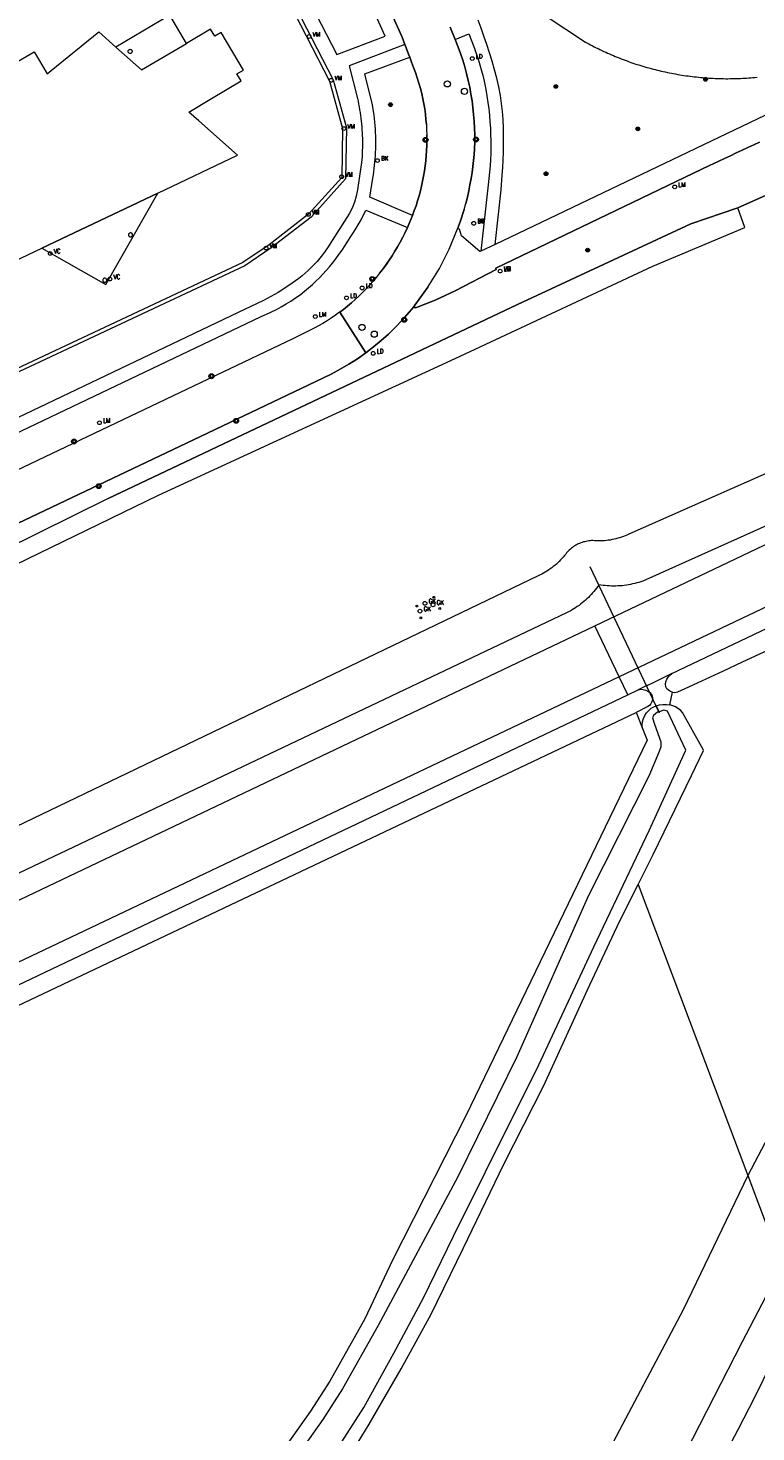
# Model space of a CAD drawing. Header units: metres. Extents: x 138165 to 154469, y 480134 to 494189.
# Tile 87 of 256: x 145751 to 145849, y 485229 to 485418. Entities that reach past the tile are written whole.
import ezdxf

# ---------------------------------------------------------------- set-up
doc = ezdxf.new("R2010")
doc.units = ezdxf.units.M
doc.header["$LTSCALE"] = 0.001
doc.header["$MEASUREMENT"] = 0
for name, color, linetype, lineweight in [('Level 5', 7, 'Continuous', 0), ('TOP-L-duiker', 7, 'Continuous', 0), ('TOP-L-topo objecten punt', 7, 'Continuous', 0), ('TOP-L-topo objecten vlak', 7, 'Continuous', 0)]:
    doc.layers.add(name, color=color, linetype=linetype, lineweight=lineweight)
doc.styles.add('Style-STANDARD', font='STANDARD.shx')

# ---------------------------------------------------------------- blocks, each defined once
blk = doc.blocks.new('24')
at = {"layer": 'TOP-L-topo objecten punt', "color": 7, "linetype": 'Continuous', "lineweight": 0}
for radius in [0.025, 0.0182, 0.0115, 0.005]:
    blk.add_circle((0, 0), radius, dxfattribs=at)
blk = doc.blocks.new('22')
at = {"layer": 'TOP-L-topo objecten punt', "color": 7, "linetype": 'Continuous', "lineweight": 0}
blk.add_circle((0, 0), 0.025, dxfattribs=at)
at = {"layer": 'TOP-L-topo objecten punt', "color": 7, "linetype": 'Continuous', "lineweight": 0, "style": 'Style-STANDARD'}
blk.add_text('VC', height=0.06, dxfattribs=at).set_placement((0.0483, 0))
blk = doc.blocks.new('39')
at = {"layer": 'TOP-L-topo objecten punt', "color": 7, "linetype": 'Continuous', "lineweight": 0}
for p, q in [((0.0175, 0.0175), (-0.0175, 0.0175)), ((-0.0175, 0.0175), (-0.0175, -0.0175)), ((0.0175, 0.0175), (0.0175, -0.0175)), ((0.0175, -0.0175), (-0.0175, -0.0175))]:
    blk.add_line(p, q, dxfattribs=at)
blk.add_circle((0, 0), 0.0332, dxfattribs=at)
blk = doc.blocks.new('121')
at = {"layer": 'TOP-L-topo objecten punt', "color": 7, "linetype": 'Continuous', "lineweight": 0}
blk.add_circle((0, 0), 0.025, dxfattribs=at)
at = {"layer": 'TOP-L-topo objecten punt', "color": 7, "linetype": 'Continuous', "lineweight": 0, "style": 'Style-STANDARD'}
blk.add_text('LD', height=0.06, dxfattribs=at).set_placement((0.0483, 0))
blk = doc.blocks.new('*U13')
at = {"layer": 'Level 5', "color": 7, "linetype": 'Continuous', "lineweight": 0}
blk.add_circle((0, 0), 0.0415, dxfattribs=at)
blk = doc.blocks.new('150')
at = {"layer": 'Level 5', "color": 7, "linetype": 'Continuous', "lineweight": 0}
blk.add_blockref('*U13', (0, 0), dxfattribs=at)
blk = doc.blocks.new('72')
at = {"layer": 'TOP-L-topo objecten punt', "color": 7, "linetype": 'Continuous', "lineweight": 0}
blk.add_circle((0, 0), 0.025, dxfattribs=at)
at = {"layer": 'TOP-L-topo objecten punt', "color": 7, "linetype": 'Continuous', "lineweight": 0, "style": 'Style-STANDARD'}
blk.add_text('BK', height=0.06, dxfattribs=at).set_placement((0.0483, 0))
blk = doc.blocks.new('28')
at = {"layer": 'TOP-L-topo objecten punt', "color": 7, "linetype": 'Continuous', "lineweight": 0}
blk.add_circle((0, 0), 0.025, dxfattribs=at)
at = {"layer": 'TOP-L-topo objecten punt', "color": 7, "linetype": 'Continuous', "lineweight": 0, "style": 'Style-STANDARD'}
blk.add_text('VM', height=0.06, dxfattribs=at).set_placement((0.0483, 0))
blk = doc.blocks.new('16')
at = {"layer": 'TOP-L-topo objecten punt', "color": 7, "linetype": 'Continuous', "lineweight": 0}
blk.add_circle((0, 0), 0.025, dxfattribs=at)
at = {"layer": 'TOP-L-topo objecten punt', "color": 7, "linetype": 'Continuous', "lineweight": 0, "style": 'Style-STANDARD'}
blk.add_text('LM', height=0.06, dxfattribs=at).set_placement((0.0483, 0))
blk = doc.blocks.new('10')
at = {"layer": 'TOP-L-topo objecten punt', "linetype": 'Continuous', "lineweight": 0}
blk.add_circle((0, 0), 0.0125, dxfattribs=at)
blk = doc.blocks.new('81')
at = {"layer": 'TOP-L-topo objecten punt', "color": 7, "linetype": 'Continuous', "lineweight": 0}
blk.add_circle((0, 0), 0.025, dxfattribs=at)
at = {"layer": 'TOP-L-topo objecten punt', "color": 7, "linetype": 'Continuous', "lineweight": 0, "style": 'Style-STANDARD'}
blk.add_text('GK', height=0.06, dxfattribs=at).set_placement((0.0483, 0))
blk = doc.blocks.new('127')
at = {"layer": 'TOP-L-topo objecten punt', "color": 7, "linetype": 'Continuous', "lineweight": 0}
blk.add_circle((0, 0), 0.025, dxfattribs=at)
at = {"layer": 'TOP-L-topo objecten punt', "color": 7, "linetype": 'Continuous', "lineweight": 0, "style": 'Style-STANDARD'}
blk.add_text('RB', height=0.06, dxfattribs=at).set_placement((0.0483, 0))
blk = doc.blocks.new('14')
at = {"layer": 'TOP-L-topo objecten punt', "color": 7, "linetype": 'Continuous', "lineweight": 0}
blk.add_circle((0, 0), 0.025, dxfattribs=at)
at = {"layer": 'TOP-L-topo objecten punt', "color": 7, "linetype": 'Continuous', "lineweight": 0, "style": 'Style-STANDARD'}
blk.add_text('VB', height=0.06, dxfattribs=at).set_placement((0.0483, 0))

msp = doc.modelspace()

# ---------------------------------------------------------------- linework, layer by layer
at = {"layer": 'TOP-L-duiker', "flags": 128}
msp.add_lwpolyline([(145835.62, 485325.58), (145826.32, 485345.22)], dxfattribs=at)
at = {"layer": 'TOP-L-topo objecten vlak', "flags": 128}
for points in [[(145801.45, 485415.35), (145801.25, 485415.85), (145801.06, 485416.34), (145791.72, 485437.1), (145787.02, 485447.55), (145785.41, 485451.21), (145784.02, 485454.39), (145783.56, 485455.41)], [(145798.8, 485416.49), (145789.9, 485436.28), (145785.19, 485446.74), (145783.58, 485450.4), (145782.61, 485452.63), (145773.5, 485447.74), (145783.28, 485429.39), (145784.62, 485428.98), (145792.31, 485414.03), (145798.8, 485416.49)], [(145791.72, 485437.1), (145801.06, 485416.34), (145801.25, 485415.85), (145801.45, 485415.35), (145801.63, 485414.91), (145801.95, 485414.07), (145802.09, 485413.68), (145802.35, 485412.99), (145802.61, 485412.29), (145802.86, 485411.6), (145803.11, 485410.9), (145803.33, 485410.19), (145803.54, 485409.48), (145803.72, 485408.77), (145803.86, 485408.09), (145803.99, 485407.4), (145804.1, 485406.71), (145804.2, 485406.01), (145804.27, 485405.32), (145804.33, 485404.62)], [(145783.23, 485427.31), (145791.81, 485410.62), (145793.59, 485404.16), (145793.47, 485397.32), (145788.87, 485392.2), (145783.52, 485388.09), (145779.95, 485385.65), (145730.15, 485362.3)], [(145785.1, 485422.58), (145791.34, 485410.44), (145793.09, 485404.1), (145792.98, 485397.52), (145788.53, 485392.57), (145783.23, 485388.49), (145779.7, 485386.09), (145729.94, 485362.75), (145730.15, 485362.3)], [(145769.88, 485419.3), (145762.66, 485415.02)], [(145772.12, 485415.52), (145769.88, 485419.3)], [(145813.55, 485388.53), (145814.35, 485395.85), (145814.52, 485397.84), (145814.59, 485398.84), (145814.63, 485399.83), (145814.66, 485400.92), (145814.68, 485402.01), (145814.68, 485403.1), (145814.66, 485404.19), (145814.61, 485405.28), (145814.53, 485406.36), (145814.41, 485407.45), (145814.26, 485408.52), (145814.05, 485409.69), (145813.78, 485410.84), (145813.48, 485411.98), (145813.15, 485413.12), (145812.79, 485414.25), (145812.42, 485415.38), (145812.04, 485416.5), (145811.66, 485417.56), (145811.27, 485418.62)], [(145820.38, 485419.18), (145825.69, 485415.68), (145825.87, 485415.58), (145826.11, 485415.45), (145826.36, 485415.32), (145826.61, 485415.19), (145826.86, 485415.06), (145827.12, 485414.93), (145827.37, 485414.81), (145827.62, 485414.68), (145827.88, 485414.56), (145828.13, 485414.44), (145828.39, 485414.33), (145828.64, 485414.21), (145828.9, 485414.1), (145829.16, 485413.99), (145829.42, 485413.88), (145829.68, 485413.77), (145829.94, 485413.66), (145830.2, 485413.56), (145830.46, 485413.46), (145830.73, 485413.35), (145830.99, 485413.26), (145831.25, 485413.16), (145831.52, 485413.06), (145831.78, 485412.97), (145832.05, 485412.88), (145832.32, 485412.79), (145832.58, 485412.7), (145832.85, 485412.62), (145833.12, 485412.53), (145833.39, 485412.45), (145833.66, 485412.37), (145833.93, 485412.29), (145834.2, 485412.22), (145834.47, 485412.14), (145834.75, 485412.07), (145835.02, 485412), (145835.29, 485411.93), (145835.57, 485411.87), (145835.84, 485411.8), (145836.11, 485411.74), (145836.39, 485411.68), (145836.67, 485411.62), (145836.94, 485411.56), (145837.22, 485411.51), (145837.49, 485411.46), (145837.77, 485411.41), (145838.05, 485411.36), (145838.33, 485411.31), (145838.6, 485411.27), (145838.88, 485411.22), (145839.16, 485411.18), (145839.44, 485411.14), (145839.72, 485411.11), (145840, 485411.07), (145840.28, 485411.04), (145840.56, 485411.01), (145840.84, 485410.98), (145841.12, 485410.95), (145841.4, 485410.93), (145841.68, 485410.91), (145841.96, 485410.88), (145842.24, 485410.86), (145842.52, 485410.85), (145842.8, 485410.83), (145843.08, 485410.82), (145843.36, 485410.81), (145843.64, 485410.8), (145843.93, 485410.79), (145844.21, 485410.79), (145844.49, 485410.78), (145844.77, 485410.78), (145845.05, 485410.79), (145845.33, 485410.79), (145845.61, 485410.79), (145845.9, 485410.8), (145846.18, 485410.81), (145846.46, 485410.82), (145846.74, 485410.83), (145847.02, 485410.85), (145847.3, 485410.87), (145847.58, 485410.89), (145847.86, 485410.91), (145848.14, 485410.93), (145848.42, 485410.95), (145848.7, 485410.98)], [(145749.03, 485407.86), (145749.26, 485408.05), (145746.81, 485412.2), (145747.32, 485412.5), (145747.63, 485411.99), (145751.69, 485414.4), (145753.45, 485411.44), (145753.98, 485411.87), (145760.38, 485417.05), (145762.66, 485415.02)], [(145747.27, 485385.43), (145752.73, 485388.03), (145768.29, 485395.42), (145778.97, 485400.5), (145773.79, 485405.11), (145772.45, 485406.3), (145775.49, 485408.1), (145779.49, 485410.47), (145778.91, 485411.43), (145779.77, 485411.94), (145776.79, 485416.98), (145775.93, 485416.47), (145775.36, 485417.44), (145772.12, 485415.52)], [(145807.54, 485417.71), (145808.18, 485416.05)], [(145809.62, 485394.03), (145809.83, 485394.86), (145810.02, 485395.7), (145810.18, 485396.54), (145810.33, 485397.39), (145810.46, 485398.18), (145810.57, 485398.98), (145810.66, 485399.78), (145810.73, 485400.58), (145810.78, 485401.38), (145810.81, 485402.3), (145810.82, 485403.22), (145810.79, 485404.14), (145810.75, 485405.06), (145810.67, 485405.98), (145810.58, 485406.89), (145810.46, 485407.8), (145810.31, 485408.72), (145810.14, 485409.64), (145809.94, 485410.55), (145809.72, 485411.46), (145809.47, 485412.36), (145809.2, 485413.26), (145808.91, 485414.14), (145808.59, 485415.02), (145808.18, 485416.05), (145807.54, 485417.71)], [(145808.18, 485416.05), (145810.02, 485416.78), (145810.73, 485414.96), (145811.26, 485413.42), (145811.5, 485412.64), (145811.73, 485411.85), (145811.93, 485411.06), (145812.13, 485410.2), (145812.3, 485409.34), (145812.45, 485408.47), (145812.58, 485407.6), (145812.69, 485406.73), (145812.78, 485405.85), (145812.85, 485404.97), (145812.91, 485404.13), (145812.95, 485403.29), (145812.97, 485402.44), (145812.97, 485401.6), (145812.96, 485400.75), (145812.92, 485399.91), (145812.88, 485399.06), (145812.81, 485398.22), (145812.73, 485397.38), (145812.62, 485396.54), (145811.64, 485387.62)], [(145801.45, 485415.35), (145793.96, 485412.52), (145795.08, 485408.11), (145795.17, 485407.74), (145795.24, 485407.36), (145795.31, 485406.98), (145795.37, 485406.6), (145795.43, 485406.22), (145795.49, 485405.84), (145795.54, 485405.46), (145795.58, 485405.08), (145795.62, 485404.7), (145795.65, 485404.31), (145795.68, 485403.91), (145795.71, 485403.52), (145795.73, 485403.13), (145795.74, 485402.74), (145795.75, 485402.35), (145795.75, 485401.95), (145795.75, 485401.55), (145795.73, 485401.14), (145795.71, 485400.74), (145795.69, 485400.33), (145795.62, 485399.53), (145795.09, 485395.86), (145794.92, 485395.02), (145794.67, 485394.19), (145794.35, 485393.4), (145793.96, 485392.63), (145791.38, 485388.58), (145791.07, 485388.09), (145790.74, 485387.61), (145790.4, 485387.15), (145790.04, 485386.7), (145789.67, 485386.25), (145789.28, 485385.82), (145788.88, 485385.41), (145788.48, 485385.03), (145788.07, 485384.66), (145787.65, 485384.3), (145787.21, 485383.96), (145786.77, 485383.63), (145786.32, 485383.31), (145785.87, 485382.99), (145785.4, 485382.68), (145784.93, 485382.38), (145784.45, 485382.08), (145783.96, 485381.8), (145783.47, 485381.53), (145782.46, 485381.02), (145779.09, 485379.39), (145694.14, 485338.83)], [(145761.64, 485354.41), (145816.56, 485380.47), (145839.82, 485391.27), (145846.11, 485393.45), (145873.98, 485405.89), (145874.71, 485409.21), (145888.14, 485415.06), (145888.81, 485415.33), (145889.48, 485415.59), (145890.15, 485415.86)], [(145762.66, 485415.02), (145763.83, 485413.98), (145766.1, 485411.95), (145767.92, 485413.03), (145772.12, 485415.52)], [(145764.42, 485414.21), (145764.38, 485414.25), (145764.34, 485414.3), (145764.32, 485414.34), (145764.3, 485414.4), (145764.3, 485414.47), (145764.31, 485414.51), (145764.33, 485414.57), (145764.35, 485414.6), (145764.39, 485414.65), (145764.43, 485414.67), (145764.47, 485414.69), (145764.53, 485414.71), (145764.59, 485414.72), (145764.65, 485414.71), (145764.71, 485414.68), (145764.74, 485414.66), (145764.79, 485414.61), (145764.81, 485414.58), (145764.83, 485414.54), (145764.85, 485414.48), (145764.85, 485414.44), (145764.84, 485414.37), (145764.82, 485414.32), (145764.8, 485414.28), (145764.77, 485414.25), (145764.72, 485414.21), (145764.67, 485414.18), (145764.63, 485414.17), (145764.58, 485414.16), (145764.52, 485414.17), (145764.46, 485414.19), (145764.42, 485414.21)], [(145802.09, 485413.68), (145801.95, 485414.07), (145801.63, 485414.91), (145801.45, 485415.35)], [(145808.18, 485416.05), (145808.59, 485415.02), (145808.91, 485414.14), (145809.2, 485413.26), (145809.47, 485412.36), (145809.72, 485411.46), (145809.94, 485410.55), (145810.14, 485409.64), (145810.31, 485408.72), (145810.46, 485407.8), (145810.58, 485406.89), (145810.67, 485405.98), (145810.75, 485405.06), (145810.79, 485404.14), (145810.82, 485403.22), (145810.81, 485402.3), (145810.78, 485401.38), (145810.73, 485400.58), (145810.66, 485399.78), (145810.57, 485398.98), (145810.46, 485398.18), (145810.33, 485397.39), (145810.18, 485396.54), (145810.02, 485395.7), (145809.83, 485394.86), (145809.62, 485394.03)], [(145802.47, 485392.43), (145796.74, 485394.86), (145797.14, 485397.44), (145797.21, 485397.86), (145797.27, 485398.28), (145797.33, 485398.71), (145797.38, 485399.13), (145797.42, 485399.56), (145797.46, 485399.98), (145797.49, 485400.41), (145797.51, 485400.86), (145797.53, 485401.31), (145797.54, 485401.76), (145797.54, 485402.21), (145797.54, 485402.66), (145797.53, 485403.1), (145797.51, 485403.55), (145797.48, 485404.02), (145797.45, 485404.49), (145797.41, 485404.96), (145797.36, 485405.43), (145797.31, 485405.9), (145797.24, 485406.36), (145797.1, 485407.29), (145796.09, 485411.45), (145802.09, 485413.68)], [(145804.33, 485404.62), (145804.27, 485405.32), (145804.2, 485406.01), (145804.1, 485406.71), (145803.99, 485407.4), (145803.86, 485408.09), (145803.72, 485408.77), (145803.54, 485409.48), (145803.33, 485410.19), (145803.11, 485410.9), (145802.86, 485411.6), (145802.61, 485412.29), (145802.35, 485412.99), (145802.09, 485413.68)], [(145849.75, 485405.82), (145813.55, 485388.53)], [(145873.98, 485405.89), (145846.11, 485393.45)], [(145804.39, 485403.22), (145804.39, 485402.52), (145804.38, 485401.82), (145804.35, 485401.12), (145804.3, 485400.42), (145804.24, 485399.74), (145804.16, 485399.06), (145804.06, 485398.39), (145803.95, 485397.71), (145803.82, 485397.04), (145803.68, 485396.37), (145803.52, 485395.71), (145803.34, 485395.05), (145803.15, 485394.4), (145802.94, 485393.73), (145802.71, 485393.08), (145802.47, 485392.43), (145802.25, 485391.87), (145802.02, 485391.32), (145801.78, 485390.78), (145801.47, 485390.13), (145801.15, 485389.49), (145800.82, 485388.85), (145800.46, 485388.22), (145800.1, 485387.61), (145799.72, 485387), (145799.32, 485386.4), (145798.91, 485385.8), (145798.49, 485385.22), (145798.05, 485384.66)], [(145802.47, 485392.43), (145802.71, 485393.08), (145802.94, 485393.73), (145803.15, 485394.4), (145803.34, 485395.05), (145803.52, 485395.71), (145803.68, 485396.37), (145803.82, 485397.04), (145803.95, 485397.71), (145804.06, 485398.39), (145804.16, 485399.06), (145804.24, 485399.74), (145804.3, 485400.42), (145804.35, 485401.12), (145804.38, 485401.82), (145804.39, 485402.52), (145804.39, 485403.22)], [(145804.33, 485404.62), (145804.36, 485403.92), (145804.39, 485403.22)], [(145849.03, 485402.26), (145848.25, 485401.9), (145847.47, 485401.54), (145846.69, 485401.18), (145845.91, 485400.81), (145845.13, 485400.44), (145844.35, 485400.08), (145843.57, 485399.7), (145842.8, 485399.33), (145842.41, 485399.15), (145813.64, 485385.32), (145813.65, 485385.28), (145813.68, 485385.17), (145808.17, 485382.29), (145805.49, 485381.03), (145803.01, 485380.08), (145802.83, 485380.01), (145802.63, 485380.17), (145801.08, 485378.36), (145800.17, 485377.41), (145799.23, 485376.49), (145798.25, 485375.61), (145797.24, 485374.77), (145796.19, 485373.97), (145795.08, 485373.18), (145793.93, 485372.45), (145792.76, 485371.76), (145791.55, 485371.12), (145788.54, 485369.68), (145773.06, 485362.31), (145715.9, 485335.14)], [(145804.53, 485382.77), (145802.79, 485380.38), (145802.63, 485380.17), (145802.83, 485380.01), (145803.01, 485380.08), (145805.49, 485381.03), (145808.17, 485382.29), (145813.68, 485385.17), (145813.65, 485385.28), (145813.64, 485385.32), (145842.41, 485399.15), (145842.8, 485399.33), (145843.57, 485399.7), (145844.35, 485400.08), (145845.13, 485400.44), (145845.91, 485400.81), (145846.69, 485401.18), (145847.47, 485401.54), (145848.25, 485401.9), (145849.03, 485402.26)], [(145768.29, 485395.42), (145752.73, 485388.03), (145761.32, 485383.15), (145768.29, 485395.42)], [(145809.39, 485393.2), (145809.62, 485394.03)], [(145667.6, 485306.08), (145684.36, 485313.92), (145733.09, 485337.72), (145768.36, 485354.87), (145808.19, 485373.2), (145834.73, 485385.6), (145847.08, 485390.78), (145846.11, 485393.45)], [(145695.46, 485337.48), (145782.17, 485378.86), (145782.86, 485379.15), (145783.53, 485379.46), (145784.2, 485379.8), (145784.86, 485380.15), (145785.51, 485380.53), (145786.14, 485380.93), (145786.76, 485381.34), (145787.37, 485381.78), (145787.96, 485382.23), (145788.53, 485382.71), (145789.03, 485383.14), (145789.51, 485383.59), (145789.98, 485384.06), (145790.44, 485384.53), (145790.88, 485385.02), (145791.32, 485385.52), (145791.74, 485386.03), (145792.18, 485386.6), (145792.6, 485387.18), (145793.01, 485387.77), (145793.41, 485388.37), (145793.8, 485388.98), (145794.19, 485389.59), (145794.55, 485390.14), (145794.9, 485390.71), (145795.58, 485391.84), (145796.22, 485393.13), (145801.78, 485390.78)], [(145846.11, 485393.45), (145839.82, 485391.27), (145816.56, 485380.47), (145761.64, 485354.41)], [(145801.78, 485390.78), (145802.02, 485391.32), (145802.25, 485391.87), (145802.47, 485392.43)], [(145809.39, 485393.2), (145808.88, 485391.57), (145808.52, 485390.64)], [(145808.52, 485390.64), (145808.88, 485391.57), (145809.39, 485393.2)], [(145764.63, 485389.53), (145764.67, 485389.54), (145764.71, 485389.55), (145764.77, 485389.58), (145764.82, 485389.61), (145764.84, 485389.65), (145764.87, 485389.7), (145764.89, 485389.74), (145764.89, 485389.78), (145764.89, 485389.84), (145764.88, 485389.91), (145764.86, 485389.95), (145764.83, 485389.98), (145764.79, 485390.03), (145764.75, 485390.05), (145764.69, 485390.07), (145764.63, 485390.08), (145764.57, 485390.08), (145764.51, 485390.06), (145764.47, 485390.04), (145764.44, 485390.01), (145764.4, 485389.97), (145764.37, 485389.93), (145764.35, 485389.87), (145764.34, 485389.81), (145764.35, 485389.77), (145764.36, 485389.71), (145764.38, 485389.67), (145764.42, 485389.62), (145764.47, 485389.58), (145764.51, 485389.56), (145764.57, 485389.54), (145764.63, 485389.53)], [(145798.05, 485384.66), (145798.49, 485385.22), (145798.91, 485385.81), (145799.32, 485386.4), (145799.72, 485387), (145800.1, 485387.61), (145800.46, 485388.22), (145800.82, 485388.85), (145801.15, 485389.49), (145801.47, 485390.13), (145801.78, 485390.78)], [(145804.53, 485382.77), (145806.07, 485385.28), (145807.4, 485387.91), (145808.52, 485390.64)], [(145811.64, 485387.62), (145811.51, 485387.56), (145809.05, 485389.66), (145808.78, 485390.56), (145808.52, 485390.64)], [(145813.55, 485388.53), (145811.64, 485387.62)], [(145798.05, 485384.66), (145797.62, 485384.12)], [(145761.17, 485383.45), (145761.21, 485383.45), (145761.25, 485383.46), (145761.31, 485383.49), (145761.36, 485383.53), (145761.39, 485383.56), (145761.42, 485383.61), (145761.43, 485383.65), (145761.44, 485383.7), (145761.44, 485383.76), (145761.42, 485383.82), (145761.4, 485383.86), (145761.38, 485383.89), (145761.33, 485383.94), (145761.3, 485383.96), (145761.24, 485383.98), (145761.18, 485383.99), (145761.11, 485383.99), (145761.05, 485383.97), (145761.02, 485383.95), (145760.98, 485383.93), (145760.94, 485383.88), (145760.92, 485383.84), (145760.9, 485383.79), (145760.89, 485383.72), (145760.89, 485383.68), (145760.91, 485383.62), (145760.93, 485383.58), (145760.96, 485383.53), (145761.01, 485383.49), (145761.05, 485383.47), (145761.11, 485383.45), (145761.17, 485383.45)], [(145792.7, 485379.43), (145793.2, 485379.81), (145793.74, 485380.24), (145794.26, 485380.68), (145794.78, 485381.14), (145795.28, 485381.6), (145795.77, 485382.09), (145796.25, 485382.58), (145796.72, 485383.08), (145797.18, 485383.6), (145797.62, 485384.12)], [(145797.62, 485384.12), (145797.18, 485383.6), (145796.72, 485383.08), (145796.25, 485382.58), (145795.77, 485382.09), (145795.28, 485381.6), (145794.78, 485381.14), (145794.26, 485380.68), (145793.74, 485380.24), (145793.2, 485379.81), (145792.7, 485379.43), (145796.19, 485373.97), (145797.24, 485374.77), (145798.25, 485375.61), (145799.23, 485376.49), (145800.17, 485377.41), (145801.08, 485378.36), (145802.63, 485380.17), (145802.79, 485380.38), (145804.53, 485382.77)], [(145655.14, 485306.58), (145656.19, 485307), (145657.24, 485307.43), (145658.29, 485307.88), (145659.32, 485308.34), (145660.35, 485308.81), (145668.1, 485312.4), (145678.94, 485317.56), (145715.9, 485335.14), (145773.06, 485362.31), (145788.54, 485369.68), (145791.55, 485371.12), (145792.76, 485371.76), (145793.93, 485372.45), (145795.08, 485373.18), (145796.19, 485373.97), (145792.7, 485379.43)], [(145792.7, 485379.43), (145792.67, 485379.41), (145792.12, 485379.02), (145791.57, 485378.64), (145791, 485378.28), (145790.43, 485377.93), (145789.26, 485377.28), (145786.48, 485375.89), (145746.36, 485356.78), (145701.96, 485335.71)], [(145873.09, 485368.03), (145831.48, 485349.62), (145831.24, 485349.51), (145831, 485349.41), (145830.76, 485349.32), (145830.51, 485349.23), (145830.26, 485349.15), (145830.01, 485349.07), (145829.76, 485349), (145829.51, 485348.94), (145829.25, 485348.89), (145828.99, 485348.84), (145828.73, 485348.81), (145828.48, 485348.77), (145828.22, 485348.75), (145827.96, 485348.73), (145827.7, 485348.72), (145827.43, 485348.72), (145827.17, 485348.73), (145826.91, 485348.74), (145826.65, 485348.76), (145826.47, 485348.76), (145826.29, 485348.74), (145826.11, 485348.72), (145825.93, 485348.7), (145825.75, 485348.66), (145825.57, 485348.62), (145825.39, 485348.58), (145825.22, 485348.52), (145825.05, 485348.46), (145824.88, 485348.39), (145824.71, 485348.32), (145824.55, 485348.24), (145824.39, 485348.15), (145824.23, 485348.06), (145824.08, 485347.96), (145823.93, 485347.85), (145823.79, 485347.74), (145823.65, 485347.62), (145823.51, 485347.5), (145823.38, 485347.37), (145823.26, 485347.24), (145823.14, 485347.1), (145823.02, 485346.96), (145822.86, 485346.75), (145822.69, 485346.55), (145822.52, 485346.35), (145822.33, 485346.16), (145822.15, 485345.97), (145821.96, 485345.79), (145821.77, 485345.61), (145821.57, 485345.44), (145821.36, 485345.28), (145821.15, 485345.11), (145820.94, 485344.96), (145820.72, 485344.81), (145820.5, 485344.67), (145820.28, 485344.53), (145820.05, 485344.4), (145819.82, 485344.27), (145819.58, 485344.15), (145819.35, 485344.04), (145697.53, 485285.51)], [(145970.82, 485365.46), (145955.98, 485363.62), (145943.9, 485358.2), (145930.09, 485351.53), (145917.76, 485344.52), (145902.55, 485331.98), (145890.3, 485320.18), (145876.3, 485306.69), (145863.54, 485292.12), (145855.73, 485279.29), (145847.45, 485263.51)], [(145826.93, 485337.34), (145884.48, 485364.74)], [(145867.44, 485358.62), (145833.37, 485343.33), (145833.1, 485343.24), (145832.83, 485343.15), (145832.55, 485343.08), (145832.28, 485343), (145832, 485342.94), (145831.72, 485342.88), (145831.44, 485342.83), (145831.16, 485342.78), (145830.88, 485342.74), (145830.6, 485342.71), (145830.31, 485342.69), (145830.03, 485342.67), (145829.74, 485342.66), (145829.46, 485342.66), (145829.17, 485342.66), (145828.89, 485342.68), (145828.6, 485342.69), (145828.32, 485342.72), (145828.04, 485342.75), (145827.75, 485342.79), (145827.47, 485342.84), (145827.32, 485342.61), (145827.15, 485342.38), (145826.98, 485342.16), (145826.81, 485341.95), (145826.63, 485341.74), (145826.45, 485341.53), (145826.26, 485341.33), (145826.07, 485341.13), (145825.87, 485340.94), (145825.67, 485340.75), (145825.46, 485340.57), (145825.25, 485340.39), (145825.03, 485340.22), (145824.81, 485340.06), (145824.58, 485339.9), (145824.35, 485339.74), (145824.12, 485339.59), (145823.89, 485339.45), (145823.64, 485339.31), (145823.4, 485339.18), (145823.15, 485339.05), (145698.98, 485280.04)], [(145887.58, 485357.76), (145830.2, 485330.48)], [(145761.64, 485354.41), (145733.48, 485340.51)], [(145837.27, 485330.9), (145888.7, 485355.4)], [(145699.97, 485276.87), (145826.93, 485337.34)], [(145830.2, 485330.48), (145826.93, 485337.34)], [(145837.37, 485328.42), (145837.6, 485328.39), (145837.84, 485328.4), (145838.07, 485328.44), (145839.06, 485328.9), (145844.11, 485331.25), (145846.73, 485332.47), (145857.7, 485337.56)], [(145830.2, 485330.48), (145696.47, 485266.92)], [(145831.34, 485328.07), (145830.2, 485330.48)], [(145837.27, 485330.9), (145835.67, 485330.13), (145834.83, 485329.73), (145833.98, 485329.33), (145833.89, 485329.29), (145832.77, 485328.75)], [(145837.37, 485328.42), (145837.09, 485328.52), (145836.83, 485328.67), (145836.61, 485328.88), (145836.44, 485329.13), (145836.42, 485329.47), (145836.47, 485329.81), (145836.59, 485330.14), (145836.76, 485330.43), (145836.99, 485330.69), (145837.27, 485330.9)], [(145696.38, 485263.77), (145831.34, 485328.07)], [(145831.34, 485328.07), (145832.77, 485328.75)], [(145832.77, 485328.75), (145833.1, 485328.8), (145833.43, 485328.78), (145833.76, 485328.7), (145834.06, 485328.56), (145834.33, 485328.36), (145834.55, 485328.12), (145834.57, 485328.07), (145834.64, 485327.87), (145834.67, 485327.65), (145834.65, 485327.37), (145834.58, 485327.1), (145834.45, 485326.86), (145834.27, 485326.64), (145834.05, 485326.47), (145832.48, 485325.69)], [(145836.99, 485326.71), (145837.37, 485328.42)], [(145835.55, 485325.78), (145835.32, 485325.71), (145834.8, 485325.28), (145834.66, 485324.99), (145834.93, 485324.13), (145835.79, 485321.76), (145835.77, 485321.08), (145835.58, 485320.47), (145834.17, 485317.13), (145826.1, 485301.11), (145816.48, 485279.47), (145808.54, 485263.33), (145797.86, 485243.38), (145793.07, 485234.86), (145790.44, 485230.75), (145787.32, 485226.34)], [(145789.61, 485222.53), (145795.95, 485232.37), (145799.98, 485239.69), (145803.93, 485247.12), (145807.95, 485255.39), (145812.2, 485263.92), (145819.41, 485278.36), (145826.78, 485294.23), (145834.28, 485309.92), (145839.16, 485320.64), (145836.68, 485325.85), (145836.2, 485325.98), (145835.55, 485325.78)], [(145832.74, 485302.59), (145834.78, 485306.64), (145839.9, 485317.22), (145841.52, 485320.59), (145841.45, 485320.71), (145840.21, 485322.94), (145838.69, 485325.69), (145838.41, 485325.98), (145838.09, 485326.23), (145837.75, 485326.44), (145837.38, 485326.6), (145836.99, 485326.71)], [(145833.33, 485323.55), (145833.3, 485324), (145833.34, 485324.44), (145833.45, 485324.87), (145833.63, 485325.27), (145833.87, 485325.64), (145834.16, 485325.97), (145834.51, 485326.25), (145834.83, 485326.44), (145835.17, 485326.58)], [(145835.17, 485326.58), (145835.62, 485326.71), (145836.07, 485326.77), (145836.53, 485326.77), (145836.99, 485326.71)], [(145835.17, 485326.58), (145835.55, 485325.78)], [(145700.18, 485262.95), (145832.48, 485325.69)], [(145832.48, 485325.69), (145832.61, 485325.35), (145833.33, 485323.55)], [(145833.33, 485323.55), (145833.97, 485321.95), (145809.64, 485271.55), (145799.79, 485252.14), (145796.08, 485244.3), (145791.36, 485235.89), (145788.78, 485231.87), (145785.64, 485227.44)], [(145793.22, 485224.5), (145796.65, 485230.16), (145800.95, 485237.55), (145804.95, 485244.89), (145809.25, 485253.73), (145814.73, 485265.04), (145820.1, 485275.59), (145825.93, 485288.47), (145830.23, 485297.61), (145832.74, 485302.59)], [(145832.74, 485302.59), (145847.45, 485263.51)], [(145847.45, 485263.51), (145838.79, 485245.48), (145828.19, 485225.42), (145815.39, 485203.96), (145801.56, 485185.23), (145783.06, 485167.89), (145758.8, 485148.05), (145734.59, 485134.76), (145709.89, 485123.62), (145687.61, 485115.94), (145663.07, 485106.59), (145638.88, 485098.57), (145615.75, 485090.65), (145591.92, 485083.43), (145565.78, 485075.35), (145551.29, 485071.64)], [(145847.45, 485263.51), (145852.03, 485251.39)], [(145852.03, 485251.39), (145846.66, 485241.12), (145837.22, 485222.67), (145822.22, 485198.43), (145807.36, 485180.81), (145789.13, 485162.78), (145763.56, 485142.38), (145735.29, 485129.42), (145712.31, 485119.1), (145688.53, 485110.31), (145665.6, 485101.9), (145639.67, 485093.76), (145618.6, 485086.2), (145592.22, 485077.85), (145568.01, 485070.67), (145552.79, 485066.67)], [(145843.84, 485225), (145846.16, 485229.42), (145848.43, 485233.87), (145850.65, 485238.35)]]:
    msp.add_lwpolyline(points, dxfattribs=at)

# ---------------------------------------------------------------- block references
at = {"layer": 'TOP-L-topo objecten punt', "xscale": 10, "yscale": 10, "zscale": 10}
for name, p in [('28', (145788.59, 485416.44)), ('121', (145810.49, 485413.48)), ('28', (145791.54, 485410.56)), ('24', (145841.79, 485410.69)), ('150', (145807.15, 485410.08)), ('150', (145809.44, 485409.09)), ('24', (145821.71, 485409.74)), ('24', (145799.51, 485407.29)), ('28', (145793.25, 485404.08)), ('24', (145832.69, 485404.03)), ('39', (145804.22, 485402.56)), ('39', (145810.98, 485402.61)), ('72', (145797.76, 485399.79)), ('28', (145792.96, 485397.62)), ('24', (145820.38, 485398.02)), ('16', (145837.65, 485396.25)), ('28', (145788.49, 485392.56)), ('16', (145810.68, 485391.36)), ('127', (145810.68, 485391.36)), ('22', (145753.85, 485387.32)), ('28', (145782.81, 485388.03)), ('24', (145825.97, 485387.77)), ('22', (145761.85, 485383.88)), ('39', (145797.07, 485383.89)), ('16', (145814.23, 485384.95)), ('14', (145814.23, 485384.95)), ('121', (145795.71, 485382.68)), ('121', (145793.61, 485381.35)), ('16', (145789.42, 485378.84)), ('39', (145801.36, 485378.41)), ('150', (145795.68, 485377.38)), ('150', (145797.33, 485376.48)), ('121', (145797.2, 485373.9)), ('39', (145775.48, 485370.83)), ('16', (145760.45, 485364.59)), ('39', (145778.79, 485364.84)), ('39', (145757.04, 485362.06)), ('39', (145760.35, 485356.07)), ('81', (145804.14, 485340.34)), ('10', (145805.33, 485341.15)), ('10', (145803.04, 485339.98)), ('81', (145803.47, 485339.29)), ('81', (145805.22, 485340.14)), ('10', (145806.12, 485339.66)), ('10', (145803.6, 485338.39))]:
    msp.add_blockref(name, p, dxfattribs=at)

doc.saveas('drawing.dxf')
